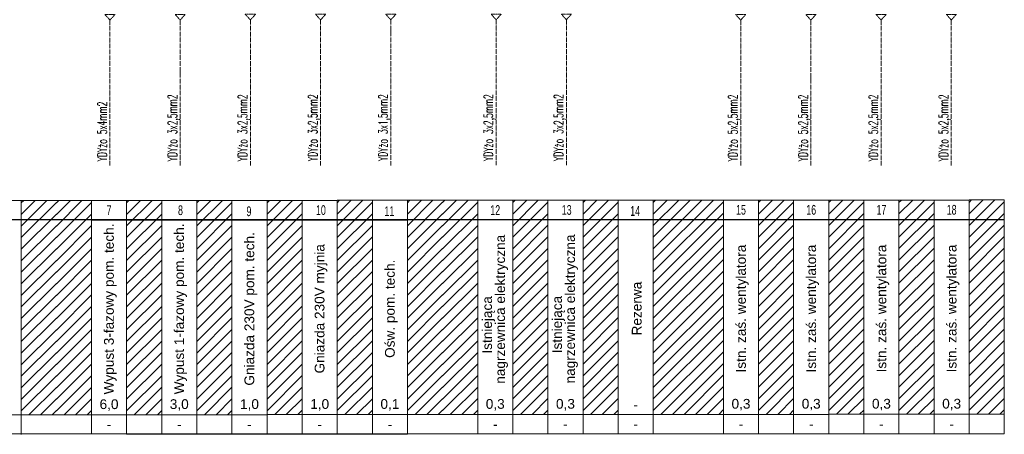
# Model space of a CAD drawing. Header units: millimetres. Extents: x 449515 to 838834, y -400723 to -307130.
# Tile 3 of 38: x 499961 to 538177, y -400720 to -384603. Entities that reach past the tile are written whole.
import ezdxf
from ezdxf.enums import TextEntityAlignment as Align

# ---------------------------------------------------------------- set-up
doc = ezdxf.new("R2010")
doc.units = ezdxf.units.MM
doc.header["$LTSCALE"] = 25.4
doc.linetypes.add('ACAD_ISO04W100', pattern=[30, 24, -3, 0, -3])
doc.linetypes.add('CENTER2', pattern=[1.125, 0.75, -0.125, 0.125, -0.125])
for name, color, linetype, lineweight in [('I-EL_projektowane-kable', 213, 'Continuous', 13), ('I-EL_projektowane-parametry', 4, 'Continuous', 13), ('I-EL_projektowane-połączenia', 80, 'Continuous', 13), ('I-EL_projektowane-symbol', 2, 'Continuous', 13), ('I-EL_SCHEMAT', 7, 'Continuous', 13)]:
    doc.layers.add(name, color=color, linetype=linetype, lineweight=lineweight)
doc.layers.add('QE_RAMKA', color=7, linetype='Continuous')
doc.styles.get("Standard").update_dxf_attribs({"font": 'arial.ttf'})
doc.styles.add('TXT 0.8', font='txt.shx', dxfattribs={"width": 0.8})

msp = doc.modelspace()

# ---------------------------------------------------------------- hatches: boundary and pattern name
at = {"layer": 'I-EL_SCHEMAT'}
h = msp.add_hatch(dxfattribs=at)
h.set_pattern_fill('ANSI31', color=256, scale=100)
h.set_pattern_definition([(45, (307727.8, -439440.16), (-224.5064, 224.5064), [])])
h.paths.add_polyline_path([(500021.5431, -391635.2806), (500021.5431, -399962.8104), (501384.2298, -399962.8104), (501384.2298, -391635.2806)])
h = msp.add_hatch(dxfattribs=at)
h.set_pattern_fill('ANSI31', color=256, scale=100)
h.set_pattern_definition([(45, (309090.47, -439437.5), (-224.5064, 224.5064), [])])
h.paths.add_polyline_path([(501384.2298, -391632.6197), (501384.2298, -399960.1494), (502746.9165, -399960.1494), (502746.9165, -391632.6197)])
h = msp.add_hatch(dxfattribs=at)
h.set_pattern_fill('ANSI31', color=256, scale=100)
h.set_pattern_definition([(45, (311815.84, -439434.83), (-224.5064, 224.5064), [])])
h.paths.add_polyline_path([(504109.6032, -391629.9587), (504109.6032, -399957.4885), (505472.2899, -399957.4885), (505472.2899, -391629.9587)])
h = msp.add_hatch(dxfattribs=at)
h.set_pattern_fill('ANSI31', color=256, scale=100)
h.set_pattern_definition([(45, (314541.22, -439433.35), (-224.5064, 224.5064), [])])
h.paths.add_polyline_path([(506834.9765, -391628.4788), (506834.9765, -399956.0085), (508197.6632, -399956.0085), (508197.6632, -391628.4788)])
h = msp.add_hatch(dxfattribs=at)
h.set_pattern_fill('ANSI31', color=256, scale=100)
h.set_pattern_definition([(45, (317266.6, -439430.7), (-224.5064, 224.5064), [])])
h.paths.add_polyline_path([(509560.3499, -391625.8178), (509560.3499, -399953.3475), (510923.0366, -399953.3475), (510923.0366, -391625.8178)])
h = msp.add_hatch(dxfattribs=at)
h.set_pattern_fill('ANSI31', color=256, scale=100)
h.set_pattern_definition([(45, (319991.96, -439429.2), (-224.5064, 224.5064), [])])
h.paths.add_polyline_path([(512285.7233, -391624.3378), (512285.7233, -399951.8676), (513648.41, -399951.8676), (513648.41, -391624.3378)])
h = msp.add_hatch(dxfattribs=at)
h.set_pattern_fill('ANSI31', color=256, scale=100)
h.set_pattern_definition([(45, (322717.34, -439429.2), (-224.5064, 224.5064), [])])
h.paths.add_polyline_path([(515011.0967, -391624.3378), (515011.0967, -399951.8676), (516373.7833, -399951.8676), (516373.7833, -391624.3378)])
h = msp.add_hatch(dxfattribs=at)
h.set_pattern_fill('ANSI31', color=256, scale=100)
h.set_pattern_definition([(45, (324080.02, -439426.55), (-224.5064, 224.5064), [])])
h.paths.add_polyline_path([(516373.7833, -391621.6769), (516373.7833, -399949.2066), (517736.47, -399949.2066), (517736.47, -391621.6769)])
h = msp.add_hatch(dxfattribs=at)
h.set_pattern_fill('ANSI31', color=256, scale=100)
h.set_pattern_definition([(45, (326805.4, -439423.9), (-224.5064, 224.5064), [])])
h.paths.add_polyline_path([(519099.1567, -391619.0159), (519099.1567, -399946.5457), (520461.8434, -399946.5457), (520461.8434, -391619.0159)])
h = msp.add_hatch(dxfattribs=at)
h.set_pattern_fill('ANSI31', color=256, scale=100)
h.set_pattern_definition([(45, (329530.77, -439422.4), (-224.5064, 224.5064), [])])
h.paths.add_polyline_path([(521824.5301, -391617.536), (521824.5301, -399945.0657), (523187.2168, -399945.0657), (523187.2168, -391617.536)])
h = msp.add_hatch(dxfattribs=at)
h.set_pattern_fill('ANSI31', color=256, scale=100)
h.set_pattern_definition([(45, (332256.14, -439421.67), (-224.5064, 224.5064), [])])
h.paths.add_polyline_path([(527275.2768, -391616.796), (524549.9034, -391616.796), (524549.9034, -399944.3257), (527275.2768, -399944.3257)])
h = msp.add_hatch(dxfattribs=at)
h.set_pattern_fill('ANSI31', color=256, scale=100)
h.set_pattern_definition([(45, (336344.2, -439420.2), (-224.5064, 224.5064), [])])
h.paths.add_polyline_path([(528637.9635, -391615.316), (528637.9635, -399942.8457), (530000.6502, -399942.8457), (530000.6502, -391615.316)])
h = msp.add_hatch(dxfattribs=at)
h.set_pattern_fill('ANSI31', color=256, scale=100)
h.set_pattern_definition([(45, (339069.58, -439419.45), (-224.5064, 224.5064), [])])
h.paths.add_polyline_path([(531363.3369, -391614.576), (531363.3369, -399942.1057), (532726.0236, -399942.1057), (532726.0236, -391614.576)])
h = msp.add_hatch(dxfattribs=at)
h.set_pattern_fill('ANSI31', color=256, scale=100)
h.set_pattern_definition([(45, (341794.95, -439417.97), (-224.5064, 224.5064), [])])
h.paths.add_polyline_path([(534088.7102, -391613.096), (534088.7102, -399940.6258), (535451.3969, -399940.6258), (535451.3969, -391613.096)])
h = msp.add_hatch(dxfattribs=at)
h.set_pattern_fill('ANSI31', color=256, scale=100)
h.set_pattern_definition([(45, (344520.32, -439416.5), (-224.5064, 224.5064), [])])
h.paths.add_polyline_path([(536814.0836, -391611.616), (536814.0836, -399939.1458), (538176.7703, -399939.1458), (538176.7703, -391611.616)])

# ---------------------------------------------------------------- linework, layer by layer
at = {"layer": 'I-EL_projektowane-kable', "linetype": 'ACAD_ISO04W100', "ltscale": 0.3}
for p, q in [((503463.5387, -384617.2459, -2.894), (503463.5387, -390273.8018, -2.894)), ((506188.9121, -384614.585, -2.894), (506188.9121, -390271.1409, -2.894)), ((508914.2854, -384613.105, -2.894), (508914.2854, -390269.6609, -2.894)), ((511639.6588, -384610.4441, -2.894), (511639.6588, -390267, -2.894)), ((514365.0322, -384608.9641, -2.894), (514365.0322, -390265.52, -2.894)), ((518453.0922, -384606.3031, -2.894), (518453.0922, -390262.859, -2.894)), ((521178.4656, -384603.6422, -2.894), (521178.4656, -390260.1981, -2.894)), ((527944.1689, -384619.9069, -2.894), (527944.1689, -390276.4628, -2.894)), ((530669.5423, -384619.1669, -2.894), (530669.5423, -390275.7228, -2.894)), ((533394.9157, -384617.6869, -2.894), (533394.9157, -390274.2428, -2.894)), ((536120.2891, -384616.2069, -2.894), (536120.2891, -390272.7628, -2.894))]:
    msp.add_line(p, q, dxfattribs=at)
at = {"layer": 'I-EL_projektowane-połączenia', "color": 0}
for p, q in [((500021.5431, -391635.2806, 7.1591), (502746.9165, -391632.6197, 7.1591)), ((515011.0967, -391624.3378, 7.1591), (517736.47, -391621.6769, 7.1591)), ((502746.6946, -392390.4635, 7.161), (515010.6478, -392390.4635, 7.161)), ((500021.5431, -399962.0704, 7.1591), (502746.9165, -399960.1494, 7.1591)), ((515011.0967, -399951.1276, 7.1591), (517736.47, -399949.2066, 7.1591)), ((461787.4263, -400708.1607, 4.6287), (538176.7703, -400695.3456, 7.1591)), ((504109.6032, -400716.3493, 7.1591), (506834.9765, -400714.8693, 7.1591)), ((506834.9765, -400714.8693, 7.1591), (509560.3499, -400713.3893, 7.1591)), ((509560.3499, -400712.2083, 7.1591), (512285.7233, -400710.7284, 7.1591)), ((512285.7233, -400710.7284, 7.1591), (515011.0967, -400709.2484, 7.1591)), ((521824.5301, -400703.9265, 7.1591), (524549.9034, -400702.4465, 7.1591))]:
    msp.add_line(p, q, dxfattribs=at)
at = {"layer": 'I-EL_projektowane-symbol', "linetype": 'CENTER2', "ltscale": 0.2, "elevation": -2.894}
for points in [[(503662.246, -384398.462), (503264.8314, -384398.462), (503463.5387, -384617.2459)], [(506387.6194, -384395.8011), (505990.2048, -384395.8011), (506188.9121, -384614.585)], [(509112.9927, -384394.3211), (508715.5782, -384394.3211), (508914.2854, -384613.105)], [(511838.3661, -384391.6602), (511440.9515, -384391.6602), (511639.6588, -384610.4441)], [(514563.7395, -384390.1802), (514166.3249, -384390.1802), (514365.0322, -384608.9641)], [(518651.7995, -384387.5192), (518254.385, -384387.5192), (518453.0922, -384606.3031)], [(521377.1729, -384384.8583), (520979.7583, -384384.8583), (521178.4656, -384603.6422)], [(528142.8762, -384401.123), (527745.4617, -384401.123), (527944.1689, -384619.9069)], [(530868.2496, -384400.383), (530470.835, -384400.383), (530669.5423, -384619.1669)], [(533593.623, -384398.903), (533196.2084, -384398.903), (533394.9157, -384617.6869)], [(536318.9963, -384397.423), (535921.5818, -384397.423), (536120.2891, -384616.2069)]]:
    msp.add_lwpolyline(points, close=True, dxfattribs=at)
at = {"layer": 'I-EL_SCHEMAT'}
for p, q in [((500021.5431, -399962.0704, 7.1591), (500021.5431, -400719.0102, 7.1591)), ((500021.5431, -399962.0704, 7.1591), (500021.5431, -400719.0102, 7.1591)), ((500021.5431, -399962.0704, 7.1591), (500021.5431, -400719.0102, 7.1591)), ((500021.5431, -399962.0704, 7.1591), (500021.5431, -400719.0102, 7.1591)), ((500021.5431, -399962.8104, 7.1591), (500021.5431, -400719.7502, 7.1591)), ((502746.9165, -399959.4094, 7.1591), (502746.9165, -400716.3493, 7.1591)), ((502746.9165, -399959.4094, 7.1591), (502746.9165, -400716.3493, 7.1591)), ((504109.6032, -399959.4094, 7.1591), (504109.6032, -400716.3493, 7.1591)), ((504109.6032, -399959.4094, 7.1591), (504109.6032, -400716.3493, 7.1591)), ((504109.6032, -399959.4094, 7.1591), (504109.6032, -400716.3493, 7.1591)), ((504109.6032, -399959.4094, 7.1591), (504109.6032, -400716.3493, 7.1591)), ((504109.6032, -399960.1494, 7.1591), (504109.6032, -400717.0893, 7.1591)), ((505472.2899, -399956.7485, 7.1591), (505472.2899, -400713.6883, 7.1591)), ((505472.2899, -399956.7485, 7.1591), (505472.2899, -400713.6883, 7.1591)), ((506834.9765, -399956.7485, 7.1591), (506834.9765, -400713.6883, 7.1591)), ((506834.9765, -399956.7485, 7.1591), (506834.9765, -400713.6883, 7.1591)), ((506834.9765, -399956.7485, 7.1591), (506834.9765, -400713.6883, 7.1591)), ((506834.9765, -399956.7485, 7.1591), (506834.9765, -400713.6883, 7.1591)), ((506834.9765, -399957.4885, 7.1591), (506834.9765, -400714.4283, 7.1591)), ((508197.6632, -399955.2685, 7.1591), (508197.6632, -400712.2083, 7.1591)), ((508197.6632, -399955.2685, 7.1591), (508197.6632, -400712.2083, 7.1591)), ((509560.3499, -399955.2685, 7.1591), (509560.3499, -400712.2083, 7.1591)), ((509560.3499, -399955.2685, 7.1591), (509560.3499, -400712.2083, 7.1591)), ((509560.3499, -399955.2685, 7.1591), (509560.3499, -400712.2083, 7.1591)), ((509560.3499, -399955.2685, 7.1591), (509560.3499, -400712.2083, 7.1591)), ((509560.3499, -399955.2685, 7.1591), (509560.3499, -400712.2083, 7.1591)), ((509560.3499, -399955.2685, 7.1591), (509560.3499, -400712.2083, 7.1591)), ((509560.3499, -399955.2685, 7.1591), (509560.3499, -400712.2083, 7.1591)), ((509560.3499, -399955.2685, 7.1591), (509560.3499, -400712.2083, 7.1591)), ((509560.3499, -399956.0085, 7.1591), (509560.3499, -400712.9483, 7.1591)), ((509560.3499, -399956.0085, 7.1591), (509560.3499, -400712.9483, 7.1591)), ((510923.0366, -399952.6076, 7.1591), (510923.0366, -400709.5474, 7.1591)), ((510923.0366, -399952.6076, 7.1591), (510923.0366, -400709.5474, 7.1591)), ((512285.7233, -399952.6076, 7.1591), (512285.7233, -400709.5474, 7.1591)), ((512285.7233, -399952.6076, 7.1591), (512285.7233, -400709.5474, 7.1591)), ((512285.7233, -399952.6076, 7.1591), (512285.7233, -400709.5474, 7.1591)), ((512285.7233, -399952.6076, 7.1591), (512285.7233, -400709.5474, 7.1591)), ((512285.7233, -399953.3475, 7.1591), (512285.7233, -400710.2874, 7.1591)), ((513648.41, -399951.1276, 7.1591), (513648.41, -400708.0674, 7.1591)), ((513648.41, -399951.1276, 7.1591), (513648.41, -400708.0674, 7.1591)), ((515011.0967, -399951.1276, 7.1591), (515011.0967, -400708.0674, 7.1591)), ((515011.0967, -399951.1276, 7.1591), (515011.0967, -400708.0674, 7.1591)), ((515011.0967, -399951.1276, 7.1591), (515011.0967, -400708.0674, 7.1591)), ((515011.0967, -399951.1276, 7.1591), (515011.0967, -400708.0674, 7.1591)), ((515011.0967, -399951.8676, 7.1591), (515011.0967, -400708.8074, 7.1591)), ((517736.47, -399948.4666, 7.1591), (517736.47, -400705.4065, 7.1591)), ((517736.47, -399948.4666, 7.1591), (517736.47, -400705.4065, 7.1591)), ((519099.1567, -399948.4666, 7.1591), (519099.1567, -400705.4065, 7.1591)), ((519099.1567, -399948.4666, 7.1591), (519099.1567, -400705.4065, 7.1591)), ((519099.1567, -399948.4666, 7.1591), (519099.1567, -400705.4065, 7.1591)), ((519099.1567, -399948.4666, 7.1591), (519099.1567, -400705.4065, 7.1591)), ((519099.1567, -399949.2066, 7.1591), (519099.1567, -400706.1465, 7.1591)), ((520461.8434, -399945.8057, 7.1591), (520461.8434, -400702.7455, 7.1591)), ((520461.8434, -399945.8057, 7.1591), (520461.8434, -400702.7455, 7.1591)), ((520461.8434, -399945.8057, 7.1591), (520461.8434, -400702.7455, 7.1591)), ((520461.8434, -399945.8057, 7.1591), (520461.8434, -400702.7455, 7.1591)), ((521824.5301, -399945.8057, 7.1591), (521824.5301, -400702.7455, 7.1591)), ((521824.5301, -399945.8057, 7.1591), (521824.5301, -400702.7455, 7.1591)), ((521824.5301, -399945.8057, 7.1591), (521824.5301, -400702.7455, 7.1591)), ((521824.5301, -399945.8057, 7.1591), (521824.5301, -400702.7455, 7.1591)), ((521824.5301, -399946.5457, 7.1591), (521824.5301, -400703.4855, 7.1591)), ((523187.2168, -399944.3257, 7.1591), (523187.2168, -400701.2655, 7.1591)), ((523187.2168, -399944.3257, 7.1591), (523187.2168, -400701.2655, 7.1591)), ((524549.9034, -399944.3257, 7.1591), (524549.9034, -400701.2655, 7.1591)), ((524549.9034, -399944.3257, 7.1591), (524549.9034, -400701.2655, 7.1591)), ((524549.9034, -399944.3257, 7.1591), (524549.9034, -400701.2655, 7.1591)), ((524549.9034, -399944.3257, 7.1591), (524549.9034, -400701.2655, 7.1591)), ((524549.9034, -399944.3257, 7.1591), (524549.9034, -400701.2655, 7.1591)), ((524549.9034, -399944.3257, 7.1591), (524549.9034, -400701.2655, 7.1591)), ((524549.9034, -399944.3257, 7.1591), (524549.9034, -400701.2655, 7.1591)), ((524549.9034, -399944.3257, 7.1591), (524549.9034, -400701.2655, 7.1591)), ((524549.9034, -399944.3257, 7.1591), (524549.9034, -400701.2655, 7.1591)), ((524549.9034, -399945.0657, 7.1591), (524549.9034, -400702.0055, 7.1591)), ((524549.9034, -399945.0657, 7.1591), (524549.9034, -400702.0055, 7.1591)), ((527275.2768, -399943.5857, 7.1591), (527275.2768, -400700.5256, 7.1591)), ((527275.2768, -399943.5857, 7.1591), (527275.2768, -400700.5256, 7.1591)), ((528637.9635, -399943.5857, 7.1591), (528637.9635, -400700.5256, 7.1591)), ((528637.9635, -399943.5857, 7.1591), (528637.9635, -400700.5256, 7.1591)), ((528637.9635, -399943.5857, 7.1591), (528637.9635, -400700.5256, 7.1591)), ((528637.9635, -399943.5857, 7.1591), (528637.9635, -400700.5256, 7.1591)), ((528637.9635, -399943.5857, 7.1591), (528637.9635, -400700.5256, 7.1591)), ((528637.9635, -399943.5857, 7.1591), (528637.9635, -400700.5256, 7.1591)), ((528637.9635, -399943.5857, 7.1591), (528637.9635, -400700.5256, 7.1591)), ((528637.9635, -399943.5857, 7.1591), (528637.9635, -400700.5256, 7.1591)), ((528637.9635, -399944.3257, 7.1591), (528637.9635, -400701.2655, 7.1591)), ((528637.9635, -399944.3257, 7.1591), (528637.9635, -400701.2655, 7.1591)), ((530000.6502, -399942.1057, 7.1591), (530000.6502, -400699.0456, 7.1591)), ((530000.6502, -399942.1057, 7.1591), (530000.6502, -400699.0456, 7.1591)), ((530000.6502, -399942.8457, 7.1591), (530000.6502, -400699.7856, 7.1591)), ((530000.6502, -399942.8457, 7.1591), (530000.6502, -400699.7856, 7.1591)), ((531363.3369, -399942.8457, 7.1591), (531363.3369, -400699.7856, 7.1591)), ((531363.3369, -399942.8457, 7.1591), (531363.3369, -400699.7856, 7.1591)), ((531363.3369, -399942.8457, 7.1591), (531363.3369, -400699.7856, 7.1591)), ((531363.3369, -399942.8457, 7.1591), (531363.3369, -400699.7856, 7.1591)), ((531363.3369, -399942.8457, 7.1591), (531363.3369, -400699.7856, 7.1591)), ((531363.3369, -399942.8457, 7.1591), (531363.3369, -400699.7856, 7.1591)), ((531363.3369, -399942.8457, 7.1591), (531363.3369, -400699.7856, 7.1591)), ((531363.3369, -399942.8457, 7.1591), (531363.3369, -400699.7856, 7.1591)), ((531363.3369, -399943.5857, 7.1591), (531363.3369, -400700.5256, 7.1591)), ((531363.3369, -399943.5857, 7.1591), (531363.3369, -400700.5256, 7.1591)), ((532726.0236, -399941.3657, 7.1591), (532726.0236, -400698.3056, 7.1591)), ((532726.0236, -399941.3657, 7.1591), (532726.0236, -400698.3056, 7.1591)), ((532726.0236, -399941.3657, 7.1591), (532726.0236, -400698.3056, 7.1591)), ((532726.0236, -399941.3657, 7.1591), (532726.0236, -400698.3056, 7.1591)), ((534088.7102, -399941.3657, 7.1591), (534088.7102, -400698.3056, 7.1591)), ((534088.7102, -399941.3657, 7.1591), (534088.7102, -400698.3056, 7.1591)), ((534088.7102, -399941.3657, 7.1591), (534088.7102, -400698.3056, 7.1591)), ((534088.7102, -399941.3657, 7.1591), (534088.7102, -400698.3056, 7.1591)), ((534088.7102, -399941.3657, 7.1591), (534088.7102, -400698.3056, 7.1591)), ((534088.7102, -399941.3657, 7.1591), (534088.7102, -400698.3056, 7.1591)), ((534088.7102, -399941.3657, 7.1591), (534088.7102, -400698.3056, 7.1591)), ((534088.7102, -399941.3657, 7.1591), (534088.7102, -400698.3056, 7.1591)), ((534088.7102, -399942.1057, 7.1591), (534088.7102, -400699.0456, 7.1591)), ((534088.7102, -399942.1057, 7.1591), (534088.7102, -400699.0456, 7.1591)), ((535451.3969, -399939.8858, 7.1591), (535451.3969, -400696.8256, 7.1591)), ((535451.3969, -399939.8858, 7.1591), (535451.3969, -400696.8256, 7.1591)), ((535451.3969, -399939.8858, 7.1591), (535451.3969, -400696.8256, 7.1591)), ((535451.3969, -399939.8858, 7.1591), (535451.3969, -400696.8256, 7.1591)), ((536814.0836, -399939.8858, 7.1591), (536814.0836, -400696.8256, 7.1591)), ((536814.0836, -399939.8858, 7.1591), (536814.0836, -400696.8256, 7.1591)), ((536814.0836, -399939.8858, 7.1591), (536814.0836, -400696.8256, 7.1591)), ((536814.0836, -399939.8858, 7.1591), (536814.0836, -400696.8256, 7.1591)), ((536814.0836, -399939.8858, 7.1591), (536814.0836, -400696.8256, 7.1591)), ((536814.0836, -399939.8858, 7.1591), (536814.0836, -400696.8256, 7.1591)), ((536814.0836, -399939.8858, 7.1591), (536814.0836, -400696.8256, 7.1591)), ((536814.0836, -399939.8858, 7.1591), (536814.0836, -400696.8256, 7.1591)), ((536814.0836, -399940.6258, 7.1591), (536814.0836, -400697.5656, 7.1591)), ((536814.0836, -399940.6258, 7.1591), (536814.0836, -400697.5656, 7.1591)), ((538176.7703, -399938.4058, 7.1591), (538176.7703, -400695.3456, 7.1591)), ((538176.7703, -399938.4058, 7.1591), (538176.7703, -400695.3456, 7.1591))]:
    msp.add_line(p, q, dxfattribs=at)
at = {"layer": 'I-EL_SCHEMAT', "color": 0}
for p, q in [((500021.5431, -399962.8104, 7.1591), (500021.5431, -400720.1912, 7.1591)), ((500021.5431, -399962.8104, 7.1591), (500021.5431, -400720.1912, 7.1591)), ((504109.6032, -399960.1494, 7.1591), (504109.6032, -400717.5302, 7.1591)), ((504109.6032, -399960.1494, 7.1591), (504109.6032, -400717.5302, 7.1591)), ((506834.9765, -399957.4885, 7.1591), (506834.9765, -400714.8693, 7.1591)), ((506834.9765, -399957.4885, 7.1591), (506834.9765, -400714.8693, 7.1591)), ((509560.3499, -399956.0085, 7.1591), (509560.3499, -400713.3893, 7.1591)), ((509560.3499, -399956.0085, 7.1591), (509560.3499, -400713.3893, 7.1591)), ((509560.3499, -399956.0085, 7.1591), (509560.3499, -400713.3893, 7.1591)), ((509560.3499, -399956.0085, 7.1591), (509560.3499, -400713.3893, 7.1591)), ((512285.7233, -399953.3475, 7.1591), (512285.7233, -400710.7284, 7.1591)), ((512285.7233, -399953.3475, 7.1591), (512285.7233, -400710.7284, 7.1591)), ((515011.0967, -399951.8676, 7.1591), (515011.0967, -400709.2484, 7.1591)), ((515011.0967, -399951.8676, 7.1591), (515011.0967, -400709.2484, 7.1591)), ((519099.1567, -399949.2066, 7.1591), (519099.1567, -400706.5874, 7.1591)), ((519099.1567, -399949.2066, 7.1591), (519099.1567, -400706.5874, 7.1591)), ((521824.5301, -399946.5457, 7.1591), (521824.5301, -400703.9265, 7.1591)), ((521824.5301, -399946.5457, 7.1591), (521824.5301, -400703.9265, 7.1591)), ((524549.9034, -399945.0657, 7.1591), (524549.9034, -400702.4465, 7.1591)), ((524549.9034, -399945.0657, 7.1591), (524549.9034, -400702.4465, 7.1591)), ((524549.9034, -399945.0657, 7.1591), (524549.9034, -400702.4465, 7.1591)), ((524549.9034, -399945.0657, 7.1591), (524549.9034, -400702.4465, 7.1591)), ((528637.9635, -399944.3257, 7.1591), (528637.9635, -400701.7065, 7.1591)), ((528637.9635, -399944.3257, 7.1591), (528637.9635, -400701.7065, 7.1591)), ((528637.9635, -399944.3257, 7.1591), (528637.9635, -400701.7065, 7.1591)), ((528637.9635, -399944.3257, 7.1591), (528637.9635, -400701.7065, 7.1591)), ((531363.3369, -399943.5857, 7.1591), (531363.3369, -400700.9665, 7.1591)), ((531363.3369, -399943.5857, 7.1591), (531363.3369, -400700.9665, 7.1591)), ((531363.3369, -399943.5857, 7.1591), (531363.3369, -400700.9665, 7.1591)), ((531363.3369, -399943.5857, 7.1591), (531363.3369, -400700.9665, 7.1591)), ((534088.7102, -399942.1057, 7.1591), (534088.7102, -400699.4866, 7.1591)), ((534088.7102, -399942.1057, 7.1591), (534088.7102, -400699.4866, 7.1591)), ((534088.7102, -399942.1057, 7.1591), (534088.7102, -400699.4866, 7.1591)), ((534088.7102, -399942.1057, 7.1591), (534088.7102, -400699.4866, 7.1591)), ((536814.0836, -399940.6258, 7.1591), (536814.0836, -400698.0066, 7.1591)), ((536814.0836, -399940.6258, 7.1591), (536814.0836, -400698.0066, 7.1591)), ((536814.0836, -399940.6258, 7.1591), (536814.0836, -400698.0066, 7.1591)), ((536814.0836, -399940.6258, 7.1591), (536814.0836, -400698.0066, 7.1591))]:
    msp.add_line(p, q, dxfattribs=at)
at = {"layer": 'I-EL_SCHEMAT', "elevation": 7.1591}
for points in [[(498658.8564, -391635.2806), (500021.5431, -391635.2806), (500021.5431, -399962.8104), (498658.8564, -399962.8104)], [(502746.9165, -391632.6197), (504109.6032, -391632.6197), (504109.6032, -399960.1494), (502746.9165, -399960.1494)], [(505472.2899, -391629.9587), (506834.9765, -391629.9587), (506834.9765, -399957.4885), (505472.2899, -399957.4885)], [(508197.6632, -391628.4788), (509560.3499, -391628.4788), (509560.3499, -399956.0085), (508197.6632, -399956.0085)], [(510923.0366, -391625.8178), (512285.7233, -391625.8178), (512285.7233, -399953.3475), (510923.0366, -399953.3475)], [(513648.41, -391624.3378), (515011.0967, -391624.3378), (515011.0967, -399951.8676), (513648.41, -399951.8676)], [(517736.47, -391621.6769), (519099.1567, -391621.6769), (519099.1567, -399949.2066), (517736.47, -399949.2066)], [(520461.8434, -391619.0159), (521824.5301, -391619.0159), (521824.5301, -399946.5457), (520461.8434, -399946.5457)], [(523187.2168, -391617.536), (524549.9034, -391617.536), (524549.9034, -399945.0657), (523187.2168, -399945.0657)], [(527275.2768, -391616.796), (528637.9635, -391616.796), (528637.9635, -399944.3257), (527275.2768, -399944.3257)], [(530000.6502, -391616.056), (531363.3369, -391616.056), (531363.3369, -399943.5857), (530000.6502, -399943.5857)], [(532726.0236, -391614.576), (534088.7102, -391614.576), (534088.7102, -399942.1057), (532726.0236, -399942.1057)], [(535451.3969, -391613.096), (536814.0836, -391613.096), (536814.0836, -399940.6258), (535451.3969, -399940.6258)]]:
    msp.add_lwpolyline(points, close=True, dxfattribs=at)
at = {"layer": 'I-EL_SCHEMAT', "lineweight": 0, "elevation": 7.1591}
for points in [[(504109.6032, -391629.9587), (505472.2899, -391629.9587), (505472.2899, -399957.4885), (504109.6032, -399957.4885)], [(506834.9765, -391628.4788), (508197.6632, -391628.4788), (508197.6632, -399956.0085), (506834.9765, -399956.0085)], [(509560.3499, -391625.8178), (510923.0366, -391625.8178), (510923.0366, -399953.3475), (509560.3499, -399953.3475)], [(512285.7233, -391624.3378), (513648.41, -391624.3378), (513648.41, -399951.8676), (512285.7233, -399951.8676)], [(519099.1567, -391619.0159), (520461.8434, -391619.0159), (520461.8434, -399946.5457), (519099.1567, -399946.5457)], [(521824.5301, -391617.536), (523187.2168, -391617.536), (523187.2168, -399945.0657), (521824.5301, -399945.0657)], [(524549.9034, -391616.796), (527275.2768, -391616.796), (527275.2768, -399944.3257), (524549.9034, -399944.3257)], [(528637.9635, -391615.316), (530000.6502, -391615.316), (530000.6502, -399942.8457), (528637.9635, -399942.8457)], [(531363.3369, -391614.576), (532726.0236, -391614.576), (532726.0236, -399942.1057), (531363.3369, -399942.1057)], [(534088.7102, -391613.096), (535451.3969, -391613.096), (535451.3969, -399940.6258), (534088.7102, -399940.6258)], [(536814.0836, -391611.616), (538176.7703, -391611.616), (538176.7703, -399939.1458), (536814.0836, -399939.1458)]]:
    msp.add_lwpolyline(points, close=True, dxfattribs=at)
at = {"layer": 'QE_RAMKA'}
msp.add_line((538175.217, -392379.5207, 7.161), (461796.7794, -392379.5207, 7.161), dxfattribs=at)

# ---------------------------------------------------------------- texts
at = {"layer": 'I-EL_projektowane-parametry', "style": 'TXT 0.8', "width": 0.6}
for s, p in [('YDYżo 5x4mm2', (503448.8699, -390109.9323, -2.894)), ('YDYżo 3x2,5mm2', (506174.2433, -390107.2714, -2.894)), ('YDYżo 3x2,5mm2', (508899.6167, -390105.7914, -2.894)), ('YDYżo 3x2,5mm2', (511624.9901, -390103.1304, -2.894)), ('YDYżo 3x1,5mm2', (514350.3634, -390101.6504, -2.894)), ('YDYżo 3x2,5mm2', (518438.4235, -390098.9895, -2.894)), ('YDYżo 3x2,5mm2', (521163.7968, -390096.3286, -2.894)), ('YDYżo 5x2,5mm2', (527929.5002, -390112.5933, -2.894)), ('YDYżo 5x2,5mm2', (530654.8735, -390111.8533, -2.894)), ('YDYżo 5x2,5mm2', (533380.2469, -390110.3733, -2.894)), ('YDYżo 5x2,5mm2', (536105.6203, -390108.8933, -2.894))]:
    msp.add_text(s, height=360, rotation=90, dxfattribs=at).set_placement(p, align=Align.BOTTOM_LEFT)
at = {"layer": 'I-EL_SCHEMAT', "color": 1, "width": 0.65}
for s, height, p in [('7', 378.5241, (503428.2598, -392011.1438, 7.1591)), ('8', 378.5241, (506201.3171, -392008.6721, 7.1591)), ('9', 378.5241, (508858.1331, -392050.8438, 7.1591)), ('10', 378.52408, (511652.0638, -392004.5312, 7.1591)), ('11', 378.52408, (514308.8798, -392046.7029, 7.1591)), ('12', 378.52408, (518417.8134, -392000.201, 7.1591)), ('13', 378.52408, (521190.8706, -391997.7293, 7.1591)), ('14', 378.52408, (523847.6866, -392039.901, 7.1591)), ('15', 378.52408, (527956.6202, -391995.32, 7.1591)), ('16', 378.52408, (530681.9935, -391994.5801, 7.1591)), ('17', 378.52408, (533407.3669, -391993.1001, 7.1591)), ('18', 378.52408, (536132.7403, -391991.6201, 7.1591))]:
    msp.add_text(s, height=height, dxfattribs=at).set_placement(p, align=Align.MIDDLE)
at = {"layer": 'I-EL_SCHEMAT'}
for s, height, p in [('Wypust 3-fazowy pom. tech.', 378.524079, (503470.7713, -395847.7141, 2.5792)), ('Wypust 1-fazowy pom. tech.', 378.524079, (506196.1447, -395845.0531, 2.5792)), ('Gniazda 230V pom. tech.', 378.524079, (508921.518, -395843.5731, 2.5792)), ('nagrzewnica elektryczna', 378.524079, (518655.1879, -395859.7435, 2.5792)), ('nagrzewnica elektryczna', 378.524079, (521370.1993, -395847.289, 2.5792)), ('Istn. zaś. wentylatora', 378.524079, (527999.1316, -395831.8904, 2.5792)), ('Istn. zaś. wentylatora', 378.524079, (530724.505, -395831.1504, 2.5792)), ('Istn. zaś. wentylatora', 378.524079, (533449.8784, -395829.6704, 2.5792)), ('Istn. zaś. wentylatora', 378.524079, (536175.2517, -395828.1904, 2.5792)), ('Gniazda 230V myjnia', 378.524079, (511646.8914, -395840.9122, 2.5792)), ('Ośw. pom. tech.', 378.524079, (514372.2648, -395839.4322, 2.5792)), ('Rezerwa', 378.52408, (523911.0716, -395832.6303, 2.5792)), ('Istniejąca', 378.52408, (518150.0508, -396466.5408, 9.7383)), ('Istniejąca', 378.52408, (520865.0623, -396454.0862, 9.7383))]:
    msp.add_text(s, height=height, rotation=90, dxfattribs=at).set_placement(p, align=Align.MIDDLE)
at = {"layer": 'I-EL_SCHEMAT', "color": 1}
for s, height, p in [('6,0', 378.52408, (503428.2598, -399580.9467, 5.573)), ('3,0', 378.52408, (506153.6332, -399578.2857, 5.573)), ('1,0', 378.52408, (508879.0066, -399576.8057, 5.573)), ('1,0', 378.52408, (511604.3799, -399574.1448, 5.573)), ('0,1', 378.52408, (514329.7533, -399572.6648, 5.573)), ('0,3', 378.52408, (518417.8134, -399570.0039, 5.573)), ('0,3', 378.52408, (521143.1867, -399567.3429, 5.573)), ('0,3', 378.52408, (527956.6202, -399565.1229, 5.573)), ('0,3', 378.52408, (530681.9935, -399564.383, 5.573)), ('0,3', 378.52408, (533407.3669, -399562.903, 5.573)), ('0,3', 378.52408, (536132.7403, -399561.423, 5.573)), ('-', 378.5241, (523868.5601, -399565.8629, 5.573)), ('-', 378.5241, (503428.2598, -400337.8865, 5.573)), ('-', 378.5241, (506153.6332, -400335.2256, 5.573)), ('-', 378.5241, (508879.0066, -400333.7456, 5.573)), ('-', 378.5241, (511604.3799, -400331.0846, 5.573)), ('-', 378.5241, (514329.7533, -400329.6046, 5.573)), ('-', 378.5241, (518417.8134, -400326.9437, 5.573)), ('-', 378.5241, (521143.1867, -400324.2827, 5.573)), ('-', 378.5241, (523868.5601, -400322.8028, 5.573)), ('-', 378.5241, (527956.6202, -400322.0628, 5.573)), ('-', 378.5241, (530681.9935, -400321.3228, 5.573)), ('-', 378.5241, (533407.3669, -400319.8428, 5.573)), ('-', 378.5241, (536132.7403, -400318.3628, 5.573))]:
    msp.add_text(s, height=height, dxfattribs=at).set_placement(p, align=Align.MIDDLE)

doc.saveas('drawing.dxf')
